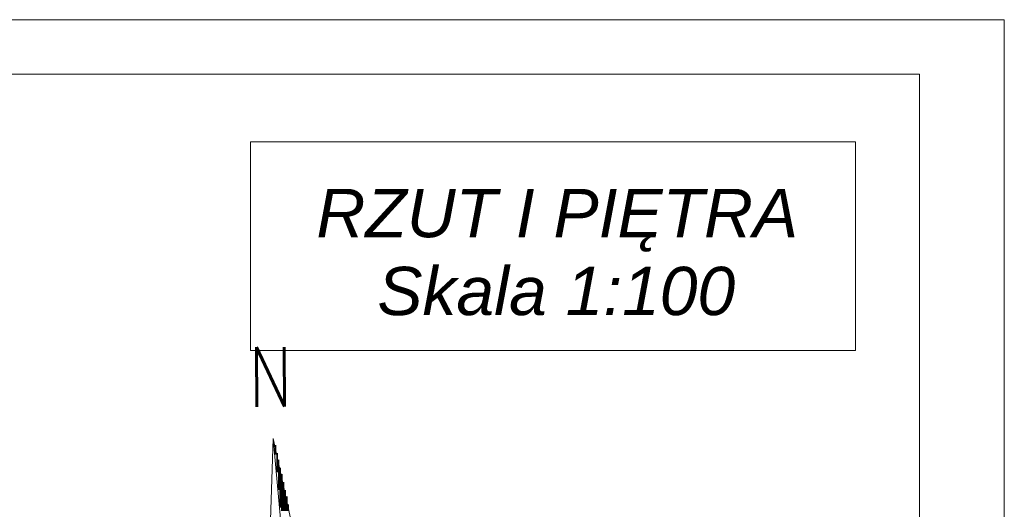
# Model space of a CAD drawing. Header units: millimetres. Extents: x -740 to 33545, y -26688 to 22494.
# Tile 75 of 256: x 12254 to 12774, y 7890 to 8148. Entities that reach past the tile are written whole.
import ezdxf

# ---------------------------------------------------------------- set-up
doc = ezdxf.new("R2010")
doc.units = ezdxf.units.MM
doc.header["$MEASUREMENT"] = 0
for name, color, linetype, lineweight in [('Nowe_820-G Rysunki Obrazki_Nr_pióra__1', 252, 'Continuous', 13), ('Nowe_820-G Rysunki Obrazki_Nr_pióra__23', 252, 'Continuous', 15), ('wymiarowanie', 252, 'Continuous', 9)]:
    doc.layers.add(name, color=color, linetype=linetype, lineweight=lineweight)
doc.styles.add('STYL_AUTOMATYCZNY_2', font='txt', dxfattribs={"width": 0.771777})
doc.styles.add('STYL_AUTOMATYCZNY_60', font='ariali.ttf', dxfattribs={"width": 1.0046})

msp = doc.modelspace()

# ---------------------------------------------------------------- hatches: boundary and pattern name
at = {"layer": 'Nowe_820-G Rysunki Obrazki_Nr_pióra__1', "linetype": 'Continuous', "lineweight": 0}
for points in [[(12389.48, 7923.9), (12388.63, 7923.9), (12388.63, 7919.67), (12389.48, 7919.67)], [(12389.48, 7923.9), (12388.63, 7923.9), (12388.63, 7919.67), (12389.48, 7919.67)], [(12388.63, 7919.67), (12388.63, 7918.82), (12390.33, 7918.82), (12390.33, 7919.67)], [(12388.63, 7919.67), (12388.63, 7918.82), (12390.33, 7918.82), (12390.33, 7919.67)], [(12389.48, 7916.28), (12390.33, 7916.28), (12390.33, 7918.82), (12389.48, 7918.82)], [(12389.48, 7916.28), (12390.33, 7916.28), (12390.33, 7918.82), (12389.48, 7918.82)], [(12389.48, 7912.05), (12391.17, 7912.05), (12391.17, 7916.28), (12389.48, 7916.28)], [(12389.48, 7912.05), (12391.17, 7912.05), (12391.17, 7916.28), (12389.48, 7916.28)], [(12389.48, 7909.51), (12392.02, 7909.51), (12392.02, 7912.05), (12389.48, 7912.05)], [(12389.48, 7909.51), (12392.02, 7909.51), (12392.02, 7912.05), (12389.48, 7912.05)], [(12390.33, 7908.66), (12392.02, 7908.66), (12392.02, 7909.51), (12390.33, 7909.51)], [(12390.33, 7908.66), (12392.02, 7908.66), (12392.02, 7909.51), (12390.33, 7909.51)], [(12390.33, 7904.43), (12392.87, 7904.43), (12392.87, 7908.66), (12390.33, 7908.66)], [(12390.33, 7904.43), (12392.87, 7904.43), (12392.87, 7908.66), (12390.33, 7908.66)], [(12390.33, 7900.19), (12393.71, 7900.19), (12393.71, 7904.43), (12390.33, 7904.43)], [(12390.33, 7900.19), (12393.71, 7900.19), (12393.71, 7904.43), (12390.33, 7904.43)], [(12391.17, 7896.81), (12394.56, 7896.81), (12394.56, 7900.19), (12391.17, 7900.19)], [(12391.17, 7896.81), (12394.56, 7896.81), (12394.56, 7900.19), (12391.17, 7900.19)], [(12391.17, 7892.57), (12395.41, 7892.57), (12395.41, 7896.81), (12391.17, 7896.81)], [(12391.17, 7892.57), (12395.41, 7892.57), (12395.41, 7896.81), (12391.17, 7896.81)], [(12391.17, 7890.88), (12396.25, 7890.88), (12396.25, 7892.57), (12391.17, 7892.57)], [(12391.17, 7890.88), (12396.25, 7890.88), (12396.25, 7892.57), (12391.17, 7892.57)], [(12392.02, 7889.19), (12396.25, 7889.19), (12396.25, 7890.88), (12392.02, 7890.88)], [(12392.02, 7889.19), (12396.25, 7889.19), (12396.25, 7890.88), (12392.02, 7890.88)]]:
    msp.add_hatch(color=256, dxfattribs=at).paths.add_polyline_path(points)

# ---------------------------------------------------------------- linework, layer by layer
at = {"layer": 'Nowe_820-G Rysunki Obrazki_Nr_pióra__23', "linetype": 'Continuous', "lineweight": 15}
for points in [[(8628.59, 8119.48), (12728.99, 8119.48)], [(12728.99, 8119.48), (12728.99, 5249.28)], [(12695.13, 8083.92), (12375.93, 8083.92)], [(12375.93, 8083.92), (12375.93, 7973.85)], [(12695.13, 7973.85), (12695.13, 8083.92)], [(12375.93, 7973.85), (12695.13, 7973.85)], [(12387.79, 7927.29), (12384.4, 7819.76)], [(12384.4, 7819.76), (12387.79, 7927.29)], [(12398.79, 7807.91), (12387.79, 7927.29)], [(12387.79, 7927.29), (12410.65, 7822.3)], [(12398.79, 7807.91), (12387.79, 7927.29)], [(12387.79, 7927.29), (12410.65, 7822.3)]]:
    msp.add_lwpolyline(points, dxfattribs=at)
at = {"layer": 'wymiarowanie'}
msp.add_lwpolyline([(8573.71, 8148.27), (8573.71, 5178.27), (12773.71, 5178.27), (12773.71, 8148.27), (8573.71, 8148.27)], dxfattribs=at)

# ---------------------------------------------------------------- texts
at = {"layer": 'Nowe_820-G Rysunki Obrazki_Nr_pióra__1', "linetype": 'Continuous', "lineweight": 13, "char_height": 25.478, "attachment_point": 7, "style": 'STYL_AUTOMATYCZNY_60'}
for s, insert in [('\\A1;{\\pql;\\fArial|b0|i1|c238|p0;\\W1.004600;RZUT I PIĘTRA}', (12410.65, 8025.82)), ('\\A1;{\\pql;\\fArial|b0|i1|c238|p0;\\W1.004600;Skala 1:100}', (12442.82, 7992.09))]:
    msp.add_mtext(s, dxfattribs=dict(at, insert=insert))
at = {"layer": 'Nowe_820-G Rysunki Obrazki_Nr_pióra__1', "linetype": 'Continuous', "lineweight": 13, "insert": (12375.09, 7944.06), "char_height": 31.3975, "attachment_point": 7, "rotation": 0.3861, "style": 'STYL_AUTOMATYCZNY_2'}
msp.add_mtext('\\A1;{\\pql;\\fRomanS|b0|i0|c0|p0;\\W0.771777;N}', dxfattribs=at)

doc.saveas('drawing.dxf')
